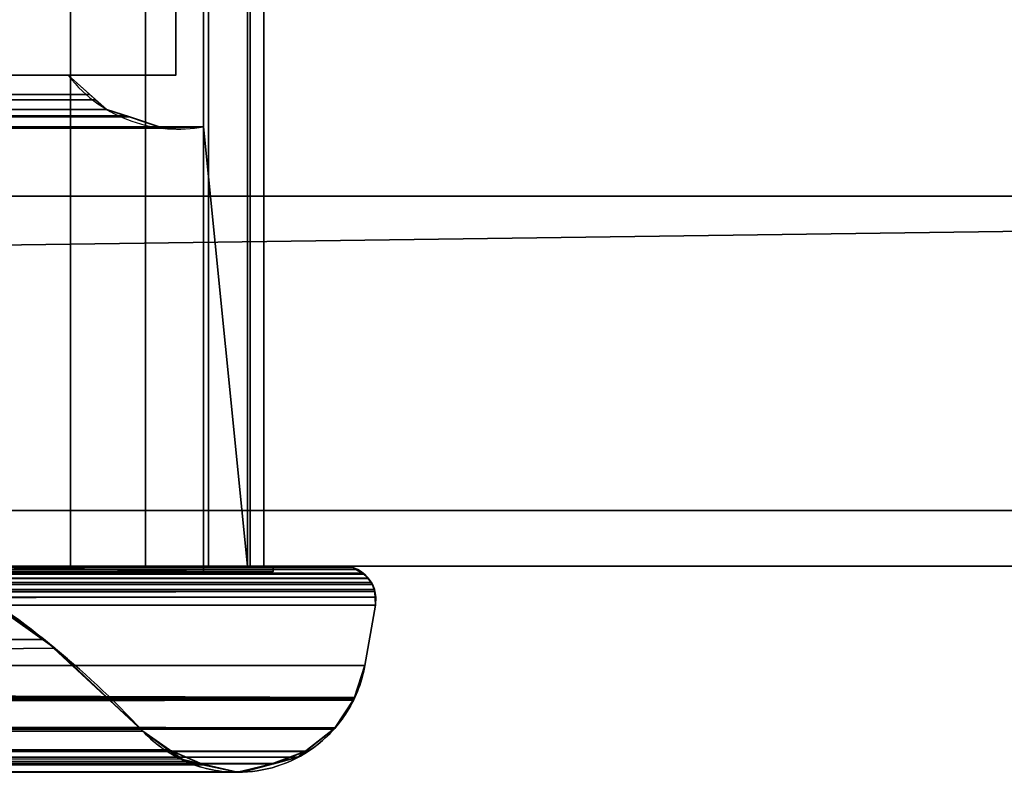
# Model space of a CAD drawing. Header units: millimetres. Extents: x -322 to 8072, y -96 to 57.
# Tile 131 of 256: x 3280 to 3316, y -47 to -20. Entities that reach past the tile are written whole.
import ezdxf

# ---------------------------------------------------------------- set-up
doc = ezdxf.new("R2010")
doc.units = ezdxf.units.MM
doc.layers.add('152', color=7, linetype='Continuous', true_color=0xffffff)

# ---------------------------------------------------------------- blocks, each defined once
blk = doc.blocks.new('UG_SURFACE_013')
at = {"layer": '152', "color": 252, "linetype": 'Continuous', "lineweight": 35}
for points in [[(3409, 0, 2017), (2591, 0, 2017), (2591, -26, 2017), (3409, -26, 2017)], [(3279.511, 0, 1415.475), (3279.511, -39.3, 1415.475), (3282.213, -39.3, 1414.95), (3282.213, 0, 1414.95)], [(3282.213, 0, 1897.05), (3282.213, -39.3, 1897.05), (3279.511, -39.3, 1896.525), (3279.511, 0, 1896.525)], [(3282.213, 0, 1414.95), (3282.213, -39.3, 1414.95), (3284.908, -39.3, 1415.507), (3284.908, 0, 1415.507)], [(3284.908, 0, 1896.493), (3284.908, -39.3, 1896.493), (3282.213, -39.3, 1897.05), (3282.213, 0, 1897.05)], [(3284.908, 0, 1415.507), (3284.908, -39.3, 1415.507), (3287.18, -39.3, 1417.06), (3287.18, 0, 1417.06)], [(3287.18, 0, 1894.94), (3287.18, -39.3, 1894.94), (3284.908, -39.3, 1896.493), (3284.908, 0, 1896.493)], [(3288.58, 0, 1424.764), (3288.58, -39.3, 1424.764), (3287, -23.5, 1427.017), (3287, -15.8, 1427.017)], [(3287, -15.8, 1884.983), (3287, -23.5, 1884.983), (3288.58, -39.3, 1887.236), (3288.58, 0, 1887.236)], [(3287.18, 0, 1417.06), (3287.18, -39.3, 1417.06), (3288.677, -39.3, 1419.369), (3288.677, 0, 1419.369)], [(3288.677, 0, 1892.632), (3288.677, -39.3, 1892.632), (3287.18, -39.3, 1894.94), (3287.18, 0, 1894.94)], [(3289.17, 0, 1422.076), (3289.17, -39.3, 1422.076), (3288.58, -39.3, 1424.764), (3288.58, 0, 1424.764)], [(3288.58, 0, 1887.236), (3288.58, -39.3, 1887.236), (3289.17, -39.3, 1889.924), (3289.17, 0, 1889.924)], [(3288.677, 0, 1419.369), (3288.677, -39.3, 1419.369), (3289.17, -39.3, 1422.076), (3289.17, 0, 1422.076)], [(3289.17, 0, 1889.924), (3289.17, -39.3, 1889.924), (3288.677, -39.3, 1892.632), (3288.677, 0, 1892.632)], [(2591, -26), (2591, -2), (3409, -2), (3409, -26)], [(3287, -15.8, 1884.983), (3287, -15.8, 1427.017), (3287, -23.5, 1427.017), (3287, -23.5, 1884.983)], [(2714, -17.65, 1894), (2714, -21.65, 1894), (3286, -21.65, 1894), (3286, -17.65, 1894)], [(3286, -17.65, 1418), (3286, -21.65, 1418), (2714, -21.65, 1418), (2714, -17.65, 1418)], [(3286, -17.65, 1894), (3286, -21.65, 1894), (3286, -21.65, 1418), (3286, -17.65, 1418)], [(2717.871, -21.65, 1890.128), (3282.129, -21.65, 1890.128), (3286, -21.65, 1894), (2714, -21.65, 1894)], [(3000, -21.65, 1421.872), (2717.871, -21.65, 1421.872), (2714, -21.65, 1418), (3286, -21.65, 1418)], [(2717.871, -21.65, 1890.128), (2717.087, -22.307, 1890.913), (3282.907, -22.34, 1890.907)], [(3282.907, -22.34, 1890.907), (3282.129, -21.65, 1890.128), (2717.871, -21.65, 1890.128)], [(3000, -22.545, 1420.868), (3000, -21.65, 1421.872), (3282.129, -21.65, 1421.872)], [(3282.129, -21.65, 1421.872), (3283.109, -22.519, 1420.891), (3000, -22.545, 1420.868)], [(3286, -21.65, 1418), (3282.129, -21.65, 1421.872), (3000, -21.65, 1421.872)], [(3283.118, -22.528, 1420.882), (3283.109, -22.519, 1420.891), (3282.129, -21.65, 1890.128), (3282.907, -22.34, 1890.907)], [(3283.109, -22.519, 1420.891), (3282.129, -21.65, 1421.872), (3282.129, -21.65, 1890.128)], [(3286, -21.65, 1418), (3286, -21.65, 1894), (3282.129, -21.65, 1890.128), (3282.129, -21.65, 1421.872)], [(2716.868, -22.49, 1891.132), (2716.241, -23.015, 1891.759), (3284.214, -23.108, 1892.214)], [(3283.51, -22.875, 1891.51), (2717.087, -22.307, 1890.913), (2716.868, -22.49, 1891.132)], [(2716.868, -22.49, 1891.132), (3284.214, -23.108, 1892.214), (3283.51, -22.875, 1891.51)], [(2717.087, -22.307, 1890.913), (3283.51, -22.875, 1891.51), (3283.118, -22.528, 1891.118)], [(3283.118, -22.528, 1891.118), (3282.907, -22.34, 1890.907), (2717.087, -22.307, 1890.913)], [(3000, -23.185, 1419.658), (3000, -22.859, 1420.516), (3283.109, -22.519, 1420.891)], [(3283.109, -22.519, 1420.891), (3283.118, -22.528, 1420.882), (3000, -23.185, 1419.658)], [(3000, -22.859, 1420.516), (3000, -22.545, 1420.868), (3283.109, -22.519, 1420.891)], [(3283.118, -22.528, 1420.882), (3283.51, -22.875, 1420.489), (3000, -23.185, 1419.658)], [(3282.907, -22.34, 1890.907), (3283.118, -22.528, 1891.118), (3283.118, -22.528, 1420.882)], [(3283.51, -22.875, 1420.489), (3283.118, -22.528, 1891.118), (3283.51, -22.875, 1891.51)], [(3283.51, -22.875, 1420.489), (3283.118, -22.528, 1420.882), (3283.118, -22.528, 1891.118)], [(3283.51, -22.875, 1420.489), (3284.324, -23.145, 1419.676), (3000, -23.185, 1419.658)], [(3284.331, -23.147, 1419.669), (3283.51, -22.875, 1891.51), (3284.214, -23.108, 1892.214)], [(3283.51, -22.875, 1891.51), (3284.324, -23.145, 1419.676), (3283.51, -22.875, 1420.489)], [(3283.51, -22.875, 1891.51), (3284.331, -23.147, 1419.669), (3284.324, -23.145, 1419.676)], [(2715.674, -23.133, 1892.326), (2714.445, -23.389, 1893.555), (3285.539, -23.547, 1893.539)], [(2715.789, -23.109, 1892.211), (2715.674, -23.133, 1892.326), (3285.539, -23.547, 1893.539)], [(2716.241, -23.015, 1891.759), (2715.789, -23.109, 1892.211), (3284.214, -23.108, 1892.214)], [(3284.331, -23.147, 1892.331), (3284.214, -23.108, 1892.214), (2715.789, -23.109, 1892.211)], [(3285.539, -23.547, 1893.539), (3284.331, -23.147, 1892.331), (2715.789, -23.109, 1892.211)], [(3000, -23.505, 1418.817), (3000, -23.185, 1419.658), (3284.324, -23.145, 1419.676)], [(3284.324, -23.145, 1419.676), (3284.331, -23.147, 1419.669), (3000, -23.505, 1418.817)], [(3284.331, -23.147, 1419.669), (3285.579, -23.56, 1418.421), (3000, -23.505, 1418.817)], [(3284.214, -23.108, 1892.214), (3284.331, -23.147, 1892.331), (3284.331, -23.147, 1419.669)], [(3285.579, -23.56, 1418.421), (3284.331, -23.147, 1892.331), (3285.539, -23.547, 1893.539)], [(3285.579, -23.56, 1418.421), (3284.331, -23.147, 1419.669), (3284.331, -23.147, 1892.331)], [(3285.539, -23.547, 1893.539), (2714.445, -23.389, 1893.555), (2722.779, -23.5, 1895)], [(2722.779, -23.5, 1895), (3277.221, -23.5, 1895), (3285.539, -23.547, 1893.539)], [(3000, -23.503, 1418.332), (3285.668, -23.557, 1418.332), (3277.221, -23.5, 1417)], [(3285.579, -23.56, 1418.421), (3000, -23.503, 1418.332), (3000, -23.505, 1418.817)], [(3285.579, -23.56, 1418.421), (3285.668, -23.557, 1418.332), (3285.668, -23.557, 1418.332), (3000, -23.503, 1418.332)], [(3285.668, -23.557, 1418.332), (3287, -23.5, 1417), (3277.221, -23.5, 1417)], [(3277.221, -23.5, 1895), (3285.579, -23.56, 1893.579), (3285.539, -23.547, 1893.539)], [(3277.221, -23.5, 1895), (3287, -23.5, 1895), (3285.668, -23.557, 1893.668)], [(3285.668, -23.557, 1893.668), (3285.579, -23.56, 1893.579), (3277.221, -23.5, 1895)], [(3277.221, -39.3, 1417), (3277.221, -23.5, 1417), (3287, -23.5, 1417), (3287, -39.5, 1417)], [(3287, -39.5, 1895), (3287, -23.5, 1895), (3277.221, -23.5, 1895), (3277.221, -39.3, 1895)], [(3285.539, -23.547, 1893.539), (3285.668, -23.557, 1418.332), (3285.579, -23.56, 1418.421)], [(3285.539, -23.547, 1893.539), (3285.579, -23.56, 1893.579), (3285.668, -23.557, 1418.332)], [(3285.579, -23.56, 1893.579), (3285.668, -23.557, 1893.668), (3285.668, -23.557, 1418.332)], [(3285.668, -23.557, 1893.668), (3287, -23.5, 1895), (3287, -23.5, 1884.983)], [(3287, -23.5, 1884.983), (3287, -23.5, 1427.017), (3285.668, -23.557, 1418.332), (3285.668, -23.557, 1893.668)], [(3288.58, -39.3, 1424.764), (3287, -39.3, 1427.017), (3287, -23.5, 1427.017)], [(3287, -23.5, 1884.983), (3287, -39.3, 1884.983), (3288.58, -39.3, 1887.236)], [(3287, -39.5, 1417), (3287, -23.5, 1417), (3287, -23.5, 1427.017), (3287, -39.3, 1427.017)], [(3287, -39.3, 1884.983), (3287, -23.5, 1884.983), (3287, -23.5, 1895), (3287, -39.5, 1895)], [(2578, -26, 2030), (2578, -39.3, 2030), (3422, -39.3, 2030), (3422, -26, 2030)], [(2578, -26, 2030), (3422, -26, 2030), (3409, -26, 2017), (2591, -26, 2017)], [(2591, -26), (3409, -26), (2578, -37.3)], [(3409, -26), (3422, -26), (3422, -37.3), (2578, -37.3)], [(2578, -37.3), (3422, -37.3), (3422, -39.3, 2), (2578, -39.3, 2)], [(3000, -39.3, 1412), (2708, -39.3, 1412), (2578, -39.3, 2), (3422, -39.3, 2)], [(2708, -39.3, 1900), (3292, -39.3, 1900), (3422, -39.3, 2030), (2578, -39.3, 2030)], [(3292.912, -39.744, 1900.912), (2707.286, -39.559, 1900.714), (2707.11, -39.695, 1900.89)], [(2707.289, -39.557, 1900.711), (2707.286, -39.559, 1900.714), (3292.912, -39.744, 1900.912)], [(2707.446, -39.435, 1900.554), (2707.289, -39.557, 1900.711), (3292.714, -39.552, 1900.714)], [(3292.783, -39.591, 1900.784), (3292.714, -39.552, 1900.714), (2707.289, -39.557, 1900.711)], [(2707.289, -39.557, 1900.711), (3292.91, -39.743, 1900.91), (3292.783, -39.591, 1900.784)], [(3292.912, -39.744, 1900.912), (3292.91, -39.743, 1900.91), (2707.289, -39.557, 1900.711)], [(3292.714, -39.552, 1900.714), (2707.515, -39.418, 1900.484), (2707.446, -39.435, 1900.554)], [(2707.515, -39.418, 1900.484), (3292.714, -39.552, 1900.714), (3292.713, -39.552, 1900.713)], [(2707.518, -39.418, 1900.482), (2707.515, -39.418, 1900.484), (3292.713, -39.552, 1900.713)], [(2707.518, -39.418, 1900.482), (3292.364, -39.357, 1900.364), (3292, -39.3, 1900)], [(3292, -39.3, 1900), (2708, -39.3, 1900), (2707.518, -39.418, 1900.482)], [(2707.518, -39.418, 1900.482), (3292.478, -39.42, 1900.478), (3292.364, -39.357, 1900.364)], [(3292.713, -39.552, 1900.713), (3292.479, -39.421, 1900.479), (2707.518, -39.418, 1900.482)], [(2707.518, -39.418, 1900.482), (3292.479, -39.421, 1900.479), (3292.478, -39.42, 1900.478)], [(2710.5, -39.3, 1897.5), (3279.511, -39.3, 1896.525), (3282.213, -39.3, 1897.05)], [(3282.213, -39.3, 1897.05), (3289.5, -39.3, 1897.5), (2710.5, -39.3, 1897.5)], [(2717.787, -39.3, 1414.95), (2710.5, -39.3, 1414.5), (3289.5, -39.3, 1414.5)], [(3289.5, -39.5, 1414.5), (3289.5, -39.3, 1414.5), (2710.5, -39.3, 1414.5), (2710.5, -39.5, 1414.5)], [(2710.5, -39.3, 1897.5), (3289.5, -39.3, 1897.5), (3289.5, -39.5, 1897.5), (2710.5, -39.5, 1897.5)], [(3289.5, -39.5, 1414.5), (2710.5, -39.5, 1414.5), (2713, -39.5, 1417), (3287, -39.5, 1417)], [(2710.5, -39.5, 1897.5), (3289.5, -39.5, 1897.5), (3287, -39.5, 1895), (2713, -39.5, 1895)], [(3287, -39.5, 1417), (2713, -39.5, 1417), (2722.779, -39.3, 1417), (3277.221, -39.3, 1417)], [(2713, -39.5, 1895), (3287, -39.5, 1895), (3277.221, -39.3, 1895), (2722.779, -39.3, 1895)], [(3277.856, -39.556, 1885.856), (3281.263, -41.941, 1889.263), (2716.922, -43.503, 1891.078)], [(3289.5, -39.3, 1414.5), (2720.489, -39.3, 1415.475), (2717.787, -39.3, 1414.95)], [(2722.779, -39.3, 1417), (2720.489, -39.3, 1415.475), (3289.5, -39.3, 1414.5), (3282.213, -39.3, 1414.95)], [(3282.213, -39.3, 1414.95), (3279.511, -39.3, 1415.475), (2722.779, -39.3, 1417)], [(3422, -39.3, 2), (3292, -39.3, 1412), (3000, -39.3, 1412)], [(3000, -39.402, 1411.517), (3000, -39.3, 1412), (3292, -39.3, 1412)], [(3292, -39.3, 1412), (3292.364, -39.357, 1411.636), (3000, -39.402, 1411.517)], [(3292.364, -39.357, 1411.636), (3292.478, -39.42, 1411.522), (3000, -39.402, 1411.517)], [(3000, -39.404, 1411.514), (3000, -39.402, 1411.517), (3292.479, -39.421, 1411.521)], [(3292.478, -39.42, 1411.522), (3292.479, -39.421, 1411.521), (3000, -39.402, 1411.517)], [(3000, -39.558, 1411.297), (3000, -39.404, 1411.514), (3292.479, -39.421, 1411.521)], [(3292.479, -39.421, 1411.521), (3292.713, -39.552, 1411.287), (3000, -39.558, 1411.297)], [(3000, -39.685, 1411.119), (3000, -39.561, 1411.293), (3292.714, -39.552, 1411.286)], [(3292.714, -39.552, 1411.286), (3292.783, -39.591, 1411.216), (3000, -39.685, 1411.119)], [(3000, -39.561, 1411.293), (3000, -39.558, 1411.297), (3292.714, -39.552, 1411.286)], [(3292.713, -39.552, 1411.287), (3292.714, -39.552, 1411.286), (3000, -39.558, 1411.297)], [(3000, -45.236, 1419.187), (3281.65, -42.255, 1422.351), (3277.856, -39.556, 1426.144)], [(3292.783, -39.591, 1411.216), (3292.91, -39.743, 1411.09), (3000, -39.685, 1411.119)], [(3281.65, -42.255, 1422.351), (3281.263, -41.941, 1889.263), (3277.856, -39.556, 1885.856)], [(3277.856, -39.556, 1885.856), (3277.856, -39.556, 1426.144), (3281.65, -42.255, 1422.351)], [(3282.213, -39.3, 1897.05), (3284.908, -39.3, 1896.493), (3289.5, -39.3, 1897.5)], [(3289.5, -39.3, 1414.5), (3284.908, -39.3, 1415.507), (3282.213, -39.3, 1414.95)], [(3289.5, -39.3, 1897.5), (3284.908, -39.3, 1896.493), (3287.18, -39.3, 1894.94)], [(3287.18, -39.3, 1417.06), (3284.908, -39.3, 1415.507), (3289.5, -39.3, 1414.5)], [(3287, -39.3, 1427.017), (3287, -39.3, 1884.983), (3287, -39.5, 1895), (3287, -39.5, 1417)], [(3287, -39.3, 1427.017), (3288.58, -39.3, 1424.764), (3289.5, -39.3, 1897.5), (3289.17, -39.3, 1889.924)], [(3289.17, -39.3, 1889.924), (3288.58, -39.3, 1887.236), (3287, -39.3, 1427.017)], [(3288.58, -39.3, 1887.236), (3287, -39.3, 1884.983), (3287, -39.3, 1427.017)], [(3287, -39.5, 1417), (3287, -39.5, 1895), (3289.5, -39.5, 1897.5), (3289.5, -39.5, 1414.5)], [(3289.5, -39.3, 1897.5), (3287.18, -39.3, 1894.94), (3288.677, -39.3, 1892.632)], [(3288.677, -39.3, 1419.369), (3287.18, -39.3, 1417.06), (3289.5, -39.3, 1414.5)], [(3289.5, -39.3, 1897.5), (3288.58, -39.3, 1424.764), (3289.17, -39.3, 1422.076)], [(3289.17, -39.3, 1422.076), (3288.677, -39.3, 1419.369), (3289.5, -39.3, 1414.5)], [(3288.677, -39.3, 1892.632), (3289.17, -39.3, 1889.924), (3289.5, -39.3, 1897.5)], [(3289.17, -39.3, 1422.076), (3289.5, -39.3, 1414.5), (3289.5, -39.3, 1897.5)], [(3289.5, -39.3, 1897.5), (3289.5, -39.3, 1414.5), (3289.5, -39.5, 1414.5), (3289.5, -39.5, 1897.5)], [(3422, -39.3, 2), (3422, -39.3, 2030), (3292, -39.3, 1900), (3292, -39.3, 1412)], [(3292.364, -39.357, 1411.636), (3292, -39.3, 1412), (3292, -39.3, 1900), (3292.364, -39.357, 1900.364)], [(3292.364, -39.357, 1900.364), (3292.478, -39.42, 1411.522), (3292.364, -39.357, 1411.636)], [(3292.364, -39.357, 1900.364), (3292.478, -39.42, 1900.478), (3292.478, -39.42, 1411.522)], [(3292.713, -39.552, 1411.287), (3292.479, -39.421, 1411.521), (3292.478, -39.42, 1900.478), (3292.479, -39.421, 1900.479)], [(3292.479, -39.421, 1411.521), (3292.478, -39.42, 1411.522), (3292.478, -39.42, 1900.478)], [(3292.479, -39.421, 1900.479), (3292.713, -39.552, 1900.713), (3292.713, -39.552, 1411.287)], [(3292.783, -39.591, 1411.216), (3292.714, -39.552, 1411.286), (3292.713, -39.552, 1900.713), (3292.714, -39.552, 1900.714)], [(3292.714, -39.552, 1411.286), (3292.713, -39.552, 1411.287), (3292.713, -39.552, 1900.713)], [(3292.91, -39.743, 1411.09), (3292.714, -39.552, 1900.714), (3292.783, -39.591, 1900.784)], [(3292.714, -39.552, 1900.714), (3292.91, -39.743, 1411.09), (3292.783, -39.591, 1411.216)], [(3292.783, -39.591, 1900.784), (3292.91, -39.743, 1900.91), (3292.91, -39.743, 1411.09)], [(2706.915, -39.987, 1901.085), (2706.84, -40.22, 1901.16), (3293.159, -40.218, 1901.16)], [(3293.159, -40.218, 1901.16), (2706.926, -39.971, 1901.074), (2706.915, -39.987, 1901.085)], [(2706.93, -39.965, 1901.07), (2706.926, -39.971, 1901.074), (3293.145, -40.142, 1901.145)], [(2706.926, -39.971, 1901.074), (3293.159, -40.218, 1901.159), (3293.145, -40.142, 1901.145)], [(2706.926, -39.971, 1901.074), (3293.159, -40.218, 1901.16), (3293.159, -40.218, 1901.159)], [(2707.081, -39.739, 1900.919), (2706.93, -39.965, 1901.07), (3293.067, -39.967, 1901.067)], [(3293.145, -40.142, 1901.145), (3293.067, -39.967, 1901.067), (2706.93, -39.965, 1901.07)], [(2707.084, -39.734, 1900.916), (2707.081, -39.739, 1900.919), (3293.067, -39.967, 1901.067)], [(2707.11, -39.695, 1900.89), (2707.084, -39.734, 1900.916), (3292.912, -39.744, 1900.912)], [(2707.084, -39.734, 1900.916), (3293.067, -39.966, 1901.067), (3293.032, -39.888, 1901.032)], [(3293.067, -39.967, 1901.067), (3293.067, -39.966, 1901.067), (2707.084, -39.734, 1900.916)], [(3293.032, -39.888, 1901.032), (3292.912, -39.744, 1900.912), (2707.084, -39.734, 1900.916)], [(3000, -39.734, 1411.089), (3000, -39.685, 1411.119), (3292.91, -39.743, 1411.09)], [(3292.91, -39.743, 1411.09), (3292.912, -39.744, 1411.088), (3000, -39.734, 1411.089)], [(3000, -39.74, 1411.086), (3000, -39.734, 1411.089), (3292.912, -39.744, 1411.088)], [(3000, -39.972, 1410.946), (3000, -39.74, 1411.086), (3292.912, -39.744, 1411.088)], [(3292.912, -39.744, 1411.088), (3293.032, -39.888, 1410.968), (3000, -39.972, 1410.946)], [(3293.032, -39.888, 1410.968), (3293.067, -39.966, 1410.933), (3000, -39.972, 1410.946)], [(3293.067, -39.966, 1410.933), (3293.067, -39.967, 1410.933), (3000, -39.972, 1410.946)], [(3000, -40.101, 1410.868), (3000, -39.979, 1410.942), (3293.067, -39.967, 1410.933)], [(3293.067, -39.967, 1410.933), (3293.145, -40.142, 1410.855), (3000, -40.101, 1410.868)], [(3000, -39.979, 1410.942), (3000, -39.972, 1410.946), (3293.067, -39.967, 1410.933)], [(3292.912, -39.744, 1411.088), (3292.91, -39.743, 1411.09), (3292.91, -39.743, 1900.91), (3292.912, -39.744, 1900.912)], [(3293.067, -39.966, 1410.933), (3292.912, -39.744, 1900.912), (3293.032, -39.888, 1901.032)], [(3292.912, -39.744, 1900.912), (3293.067, -39.966, 1410.933), (3293.032, -39.888, 1410.968)], [(3293.032, -39.888, 1410.968), (3292.912, -39.744, 1411.088), (3292.912, -39.744, 1900.912)], [(3293.032, -39.888, 1901.032), (3293.067, -39.966, 1901.067), (3293.067, -39.966, 1410.933)], [(3293.067, -39.967, 1410.933), (3293.067, -39.966, 1410.933), (3293.067, -39.966, 1901.067), (3293.067, -39.967, 1901.067)], [(3293.159, -40.218, 1410.841), (3293.067, -39.967, 1901.067), (3293.145, -40.142, 1901.145)], [(3293.067, -39.967, 1901.067), (3293.159, -40.218, 1410.841), (3293.145, -40.142, 1410.855)], [(3293.145, -40.142, 1410.855), (3293.067, -39.967, 1410.933), (3293.067, -39.967, 1901.067)], [(2706.821, -40.278, 1901.179), (2706.804, -40.599, 1901.196), (3293.182, -40.709, 1901.182)], [(3293.182, -40.709, 1901.182), (2706.837, -40.228, 1901.163), (2706.821, -40.278, 1901.179)], [(2706.84, -40.22, 1901.16), (2706.837, -40.228, 1901.163), (3293.197, -40.421, 1901.197)], [(2706.837, -40.228, 1901.163), (3293.182, -40.709, 1901.182), (3293.197, -40.421, 1901.197)], [(3293.197, -40.421, 1901.197), (3293.159, -40.218, 1901.16), (2706.84, -40.22, 1901.16)], [(3000, -40.218, 1410.852), (3000, -40.101, 1410.868), (3293.145, -40.142, 1410.855)], [(3293.145, -40.142, 1410.855), (3293.159, -40.218, 1410.841), (3000, -40.218, 1410.852)], [(3293.159, -40.218, 1410.841), (3293.159, -40.218, 1410.841), (3000, -40.218, 1410.852)], [(3293.159, -40.218, 1410.841), (3000, -40.565, 1410.802), (3000, -40.227, 1410.85)], [(3000, -40.709, 1410.818), (3000, -40.565, 1410.802), (3293.159, -40.218, 1410.841)], [(3293.159, -40.218, 1410.841), (3293.197, -40.421, 1410.803), (3000, -40.709, 1410.818)], [(3000, -40.227, 1410.85), (3000, -40.218, 1410.852), (3293.159, -40.218, 1410.841)], [(3293.145, -40.142, 1901.145), (3293.159, -40.218, 1901.159), (3293.159, -40.218, 1410.841)], [(3293.182, -40.709, 1410.818), (3293.159, -40.218, 1901.16), (3293.197, -40.421, 1901.197)], [(3293.159, -40.218, 1901.16), (3293.182, -40.709, 1410.818), (3293.197, -40.421, 1410.803)], [(3293.197, -40.421, 1410.803), (3293.159, -40.218, 1410.841), (3293.159, -40.218, 1901.16)], [(3293.159, -40.218, 1410.841), (3293.159, -40.218, 1410.841), (3293.159, -40.218, 1901.159), (3293.159, -40.218, 1901.16)], [(2706.804, -40.599, 1901.196), (2706.818, -40.709, 1901.182), (3293.182, -40.709, 1901.182)], [(3292.797, -42.882, 1900.797), (3293.182, -40.709, 1901.182), (2706.818, -40.709, 1901.182), (2707.203, -42.882, 1900.797)], [(3293.197, -40.421, 1410.803), (3293.182, -40.709, 1410.818), (3000, -40.709, 1410.818)], [(3000, -40.709, 1410.818), (3293.182, -40.709, 1410.818), (3292.797, -42.882, 1411.203), (3000, -42.882, 1411.203)], [(3292.797, -42.882, 1411.203), (3293.182, -40.709, 1410.818), (3293.182, -40.709, 1901.182), (3292.797, -42.882, 1900.797)], [(3293.197, -40.421, 1901.197), (3293.182, -40.709, 1901.182), (3293.182, -40.709, 1410.818)], [(3281.263, -41.941, 1889.263), (2715.187, -45.236, 1892.813), (2716.922, -43.503, 1891.078)], [(3281.263, -41.941, 1889.263), (3284.813, -45.236, 1892.813), (2715.187, -45.236, 1892.813)], [(3284.813, -45.236, 1419.187), (3284.813, -45.236, 1892.813), (3281.263, -41.941, 1889.263)], [(3281.65, -42.255, 1422.351), (3284.813, -45.236, 1419.187), (3281.263, -41.941, 1889.263)], [(3000, -45.236, 1419.187), (3284.813, -45.236, 1419.187), (3281.65, -42.255, 1422.351)], [(3292.423, -44.034, 1900.423), (2707.203, -42.882, 1900.797), (2707.597, -44.084, 1900.403)], [(3292.423, -44.034, 1900.423), (3292.797, -42.882, 1900.797), (2707.203, -42.882, 1900.797)], [(3000, -42.882, 1411.203), (3292.797, -42.882, 1411.203), (3292.421, -44.03, 1411.579)], [(3292.421, -44.03, 1411.579), (3000, -44.005, 1411.653), (3000, -42.882, 1411.203)], [(3292.797, -42.882, 1900.797), (3292.423, -44.034, 1900.423), (3292.42, -44.032, 1411.58), (3292.421, -44.03, 1411.579)], [(3292.421, -44.03, 1411.579), (3292.797, -42.882, 1411.203), (3292.797, -42.882, 1900.797)], [(2707.597, -44.084, 1900.403), (3292.406, -44.086, 1900.406), (3292.423, -44.034, 1900.423)], [(2707.597, -44.084, 1900.403), (3291.728, -45.121, 1899.728), (3292.401, -44.103, 1900.401)], [(2707.597, -44.084, 1900.403), (3291.703, -45.141, 1899.703), (3291.728, -45.121, 1899.728)], [(2707.597, -44.084, 1900.403), (2707.597, -44.085, 1900.403), (3291.67, -45.167, 1899.67)], [(3291.67, -45.167, 1899.67), (3291.703, -45.141, 1899.703), (2707.597, -44.084, 1900.403)], [(3292.401, -44.103, 1900.401), (3292.406, -44.086, 1900.406), (2707.597, -44.084, 1900.403)], [(3291.67, -45.167, 1899.67), (2707.597, -44.085, 1900.403), (2707.611, -44.127, 1900.389)], [(2707.611, -44.127, 1900.389), (2708.271, -45.119, 1899.729), (3291.67, -45.167, 1899.67)], [(3000, -44.055, 1411.673), (3000, -44.005, 1411.653), (3292.421, -44.03, 1411.579)], [(3000, -44.055, 1411.673), (3292.421, -44.03, 1411.579), (3292.42, -44.032, 1411.58)], [(3000, -44.055, 1411.673), (3292.42, -44.032, 1411.58), (3292.389, -44.127, 1411.611)], [(3292.389, -44.127, 1411.611), (3000, -44.644, 1411.909), (3000, -44.055, 1411.673)], [(3000, -44.644, 1411.909), (3292.389, -44.127, 1411.611), (3291.729, -45.119, 1412.271)], [(3292.406, -44.086, 1900.406), (3291.704, -45.14, 1412.296), (3291.729, -45.119, 1412.271)], [(3291.704, -45.14, 1412.296), (3292.406, -44.086, 1900.406), (3292.401, -44.103, 1900.401)], [(3292.401, -44.103, 1900.401), (3291.728, -45.121, 1899.728), (3291.704, -45.14, 1412.296)], [(3292.406, -44.086, 1900.406), (3291.729, -45.119, 1412.271), (3292.389, -44.127, 1411.611)], [(3292.389, -44.127, 1411.611), (3292.42, -44.032, 1411.58), (3292.406, -44.086, 1900.406)], [(3292.42, -44.032, 1411.58), (3292.423, -44.034, 1900.423), (3292.406, -44.086, 1900.406)], [(3000, -44.644, 1411.909), (3291.729, -45.119, 1412.271), (3291.704, -45.14, 1412.296)], [(3291.704, -45.14, 1412.296), (3000, -45.086, 1412.354), (3000, -44.644, 1411.909)], [(2708.271, -45.119, 1899.729), (2708.33, -45.167, 1899.67), (3291.67, -45.167, 1899.67)], [(2708.33, -45.167, 1899.67), (2708.332, -45.168, 1899.668), (3290.649, -45.977, 1898.649), (3290.676, -45.956, 1898.676)], [(3290.676, -45.956, 1898.676), (3291.67, -45.167, 1899.67), (2708.33, -45.167, 1899.67)], [(2708.332, -45.168, 1899.668), (2709.351, -45.978, 1898.649), (3290.649, -45.977, 1898.649)], [(3285.757, -45.939, 1893.757), (2714.238, -45.911, 1893.762), (2715.187, -45.236, 1892.813)], [(2715.187, -45.236, 1892.813), (3284.813, -45.236, 1892.813), (3285.757, -45.939, 1893.757)], [(3000, -45.119, 1412.388), (3000, -45.086, 1412.354), (3291.704, -45.14, 1412.296)], [(3291.704, -45.14, 1412.296), (3000, -45.964, 1413.239), (3000, -45.119, 1412.388)], [(3000, -45.964, 1413.239), (3291.704, -45.14, 1412.296), (3291.703, -45.14, 1412.297)], [(3291.703, -45.14, 1412.297), (3000, -45.992, 1413.309), (3000, -45.964, 1413.239)], [(3291.703, -45.14, 1412.297), (3290.681, -45.952, 1413.319), (3000, -45.992, 1413.309)], [(3000, -45.783, 1418.581), (3285.768, -45.915, 1418.232), (3284.813, -45.236, 1419.187)], [(3284.813, -45.236, 1419.187), (3000, -45.236, 1419.187), (3000, -45.783, 1418.581)], [(3285.772, -45.95, 1893.772), (3285.757, -45.939, 1893.757), (3284.813, -45.236, 1419.187)], [(3284.813, -45.236, 1419.187), (3285.768, -45.915, 1418.232), (3285.772, -45.95, 1893.772)], [(3285.757, -45.939, 1893.757), (3284.813, -45.236, 1892.813), (3284.813, -45.236, 1419.187)], [(3291.67, -45.167, 1899.67), (3290.676, -45.956, 1898.676), (3290.676, -45.956, 1413.324), (3290.681, -45.952, 1413.319)], [(3290.681, -45.952, 1413.319), (3291.703, -45.14, 1412.297), (3291.703, -45.141, 1899.703)], [(3290.681, -45.952, 1413.319), (3291.703, -45.141, 1899.703), (3291.67, -45.167, 1899.67)], [(3291.728, -45.121, 1899.728), (3291.703, -45.141, 1899.703), (3291.703, -45.14, 1412.297), (3291.704, -45.14, 1412.296)], [(3290.394, -46.18, 1898.394), (3290.649, -45.977, 1898.649), (2709.351, -45.978, 1898.649)], [(2709.351, -45.978, 1898.649), (3289.518, -46.415, 1897.518), (3290.394, -46.18, 1898.394)], [(2709.351, -45.978, 1898.649), (2709.355, -45.981, 1898.645), (3289.499, -46.42, 1897.499)], [(3289.499, -46.42, 1897.499), (3289.518, -46.415, 1897.518), (2709.351, -45.978, 1898.649)], [(3289.499, -46.42, 1897.499), (2709.355, -45.981, 1898.645), (2709.605, -46.179, 1898.396)], [(3285.772, -45.95, 1893.772), (2713.05, -46.441, 1894.95), (2713.654, -46.326, 1894.346)], [(3285.772, -45.95, 1893.772), (3286.161, -46.24, 1894.161), (2713.05, -46.441, 1894.95)], [(2713.654, -46.326, 1894.346), (2714.226, -45.919, 1893.774), (2714.238, -45.911, 1893.762), (3285.757, -45.939, 1893.757)], [(2713.654, -46.326, 1894.346), (3285.757, -45.939, 1893.757), (3285.772, -45.95, 1893.772)], [(3000, -45.783, 1418.581), (3000, -45.948, 1418.231), (3000, -45.952, 1418.224), (3285.768, -45.915, 1418.232)], [(3285.78, -45.924, 1418.22), (3285.768, -45.915, 1418.232), (3000, -45.952, 1418.224)], [(3000, -45.952, 1418.224), (3286.346, -46.326, 1417.654), (3285.78, -45.924, 1418.22)], [(3286.346, -46.326, 1417.654), (3000, -45.952, 1418.224), (3000, -46.512, 1417.042)], [(3000, -46.006, 1413.345), (3290.681, -45.952, 1413.319), (3290.676, -45.956, 1413.324)], [(3000, -46.006, 1413.345), (3000, -45.992, 1413.309), (3290.681, -45.952, 1413.319)], [(3000, -46.458, 1414.494), (3290.676, -45.956, 1413.324), (3290.395, -46.179, 1413.604)], [(3290.676, -45.956, 1413.324), (3000, -46.458, 1414.494), (3000, -46.006, 1413.345)], [(3285.768, -45.915, 1418.232), (3285.78, -45.924, 1418.22), (3285.772, -45.95, 1893.772)], [(3286.161, -46.24, 1894.161), (3285.772, -45.95, 1893.772), (3285.78, -45.924, 1418.22)], [(3286.952, -46.425, 1894.952), (3285.78, -45.924, 1418.22), (3286.346, -46.326, 1417.654)], [(3286.952, -46.425, 1894.952), (3286.161, -46.24, 1894.161), (3285.78, -45.924, 1418.22)], [(3290.676, -45.956, 1898.676), (3290.649, -45.977, 1898.649), (3289.517, -46.398, 1414.483)], [(3289.517, -46.398, 1414.483), (3289.527, -46.395, 1414.473), (3290.676, -45.956, 1898.676)], [(3289.517, -46.398, 1414.483), (3290.649, -45.977, 1898.649), (3290.394, -46.18, 1898.394)], [(3290.676, -45.956, 1898.676), (3289.527, -46.395, 1414.473), (3290.395, -46.179, 1413.604)], [(3290.395, -46.179, 1413.604), (3290.676, -45.956, 1413.324), (3290.676, -45.956, 1898.676)], [(2709.605, -46.179, 1898.396), (2710.501, -46.42, 1897.499), (3289.499, -46.42, 1897.499)], [(3286.161, -46.24, 1894.161), (3286.952, -46.425, 1894.952), (2713.05, -46.441, 1894.95)], [(3290.395, -46.179, 1413.604), (3289.527, -46.395, 1414.473), (3000, -46.458, 1414.494)], [(3000, -46.512, 1417.042), (3286.965, -46.457, 1417.035), (3286.346, -46.326, 1417.654)], [(3286.973, -46.43, 1894.973), (3286.346, -46.326, 1417.654), (3286.965, -46.457, 1417.035)], [(3286.346, -46.326, 1417.654), (3286.973, -46.43, 1894.973), (3286.952, -46.425, 1894.952)], [(3290.394, -46.18, 1898.394), (3289.518, -46.415, 1897.518), (3289.517, -46.398, 1414.483)], [(2710.501, -46.42, 1897.499), (3288.273, -46.719, 1896.273), (3288.392, -46.717, 1896.392)], [(2710.501, -46.42, 1897.499), (2710.51, -46.423, 1897.489), (3288.25, -46.72, 1896.25)], [(3288.25, -46.72, 1896.25), (3288.273, -46.719, 1896.273), (2710.501, -46.42, 1897.499)], [(3288.392, -46.717, 1896.392), (3289.499, -46.42, 1897.499), (2710.501, -46.42, 1897.499)], [(3288.25, -46.72, 1896.25), (2710.51, -46.423, 1897.489), (2711.606, -46.717, 1896.394)], [(2711.606, -46.717, 1896.394), (2711.747, -46.69, 1896.253), (3288.25, -46.72, 1896.25)], [(3288.219, -46.72, 1896.219), (2711.747, -46.69, 1896.253), (2713.046, -46.442, 1894.954)], [(2711.747, -46.69, 1896.253), (2711.747, -46.69, 1896.253), (3288.25, -46.72, 1896.25)], [(3288.219, -46.72, 1896.219), (3288.25, -46.72, 1896.25), (2711.747, -46.69, 1896.253)], [(3286.973, -46.43, 1894.973), (2713.046, -46.442, 1894.954), (2713.05, -46.441, 1894.95)], [(3286.973, -46.43, 1894.973), (3288.219, -46.72, 1896.219), (2713.046, -46.442, 1894.954)], [(2713.05, -46.441, 1894.95), (3286.952, -46.425, 1894.952), (3286.973, -46.43, 1894.973)], [(3000, -46.469, 1414.522), (3289.527, -46.395, 1414.473), (3289.517, -46.398, 1414.483)], [(3000, -46.469, 1414.522), (3000, -46.458, 1414.494), (3289.527, -46.395, 1414.473)], [(3289.517, -46.398, 1414.483), (3000, -46.627, 1415.724), (3000, -46.652, 1414.986)], [(3289.517, -46.398, 1414.483), (3000, -46.652, 1414.986), (3000, -46.469, 1414.522)], [(3289.517, -46.398, 1414.483), (3288.273, -46.707, 1415.727), (3000, -46.627, 1415.724)], [(3000, -46.512, 1417.042), (3000, -46.518, 1417.028), (3286.965, -46.457, 1417.035)], [(3000, -46.518, 1417.028), (3288.219, -46.72, 1415.781), (3286.969, -46.457, 1417.031)], [(3286.969, -46.457, 1417.031), (3286.965, -46.457, 1417.035), (3000, -46.518, 1417.028)], [(3288.271, -46.707, 1415.728), (3000, -46.518, 1417.028), (3000, -46.589, 1416.879)], [(3288.271, -46.707, 1415.728), (3288.219, -46.72, 1415.781), (3000, -46.518, 1417.028)], [(3288.273, -46.707, 1415.727), (3000, -46.589, 1416.879), (3000, -46.626, 1415.747)], [(3000, -46.589, 1416.879), (3288.273, -46.707, 1415.727), (3288.271, -46.707, 1415.728)], [(3000, -46.626, 1415.747), (3000, -46.627, 1415.724), (3288.273, -46.707, 1415.727)], [(3286.965, -46.457, 1417.035), (3286.969, -46.457, 1417.031), (3286.973, -46.43, 1894.973)], [(3288.219, -46.72, 1896.219), (3286.973, -46.43, 1894.973), (3286.969, -46.457, 1417.031)], [(3288.219, -46.72, 1896.219), (3286.969, -46.457, 1417.031), (3288.219, -46.72, 1415.781)], [(3288.219, -46.72, 1415.781), (3288.271, -46.707, 1415.728), (3288.273, -46.719, 1896.273)], [(3288.219, -46.72, 1415.781), (3288.273, -46.719, 1896.273), (3288.25, -46.72, 1896.25)], [(3288.219, -46.72, 1415.781), (3288.25, -46.72, 1896.25), (3288.219, -46.72, 1896.219)], [(3288.271, -46.707, 1415.728), (3289.499, -46.42, 1897.499), (3288.392, -46.717, 1896.392)], [(3289.499, -46.42, 1897.499), (3288.271, -46.707, 1415.728), (3288.273, -46.707, 1415.727)], [(3288.392, -46.717, 1896.392), (3288.273, -46.719, 1896.273), (3288.271, -46.707, 1415.728)], [(3288.273, -46.707, 1415.727), (3289.517, -46.398, 1414.483), (3289.518, -46.415, 1897.518)], [(3288.273, -46.707, 1415.727), (3289.518, -46.415, 1897.518), (3289.499, -46.42, 1897.499)]]:
    blk.add_3dface(points, dxfattribs=at)

msp = doc.modelspace()

# ---------------------------------------------------------------- linework, layer by layer
at = {"layer": '152', "color": 253, "linetype": 'Continuous', "lineweight": -3}
for p, q in [((3287, -15.8, 1427.017), (3287, -23.5, 1427.017)), ((3287, -15.8, 1884.983), (3287, -23.5, 1884.983)), ((3286, -21.65, 1894), (3286, -17.65, 1894)), ((3286, -21.65, 1418), (3286, -17.65, 1418)), ((2714, -21.65, 1418), (3286, -21.65, 1418)), ((3286, -21.65, 1894), (2714, -21.65, 1894)), ((3286, -21.65, 1418), (3286, -21.65, 1894)), ((3277.221, -23.5, 1417), (3287, -23.5, 1417)), ((3287, -23.5, 1895), (3277.221, -23.5, 1895)), ((3287, -23.5, 1417), (3287, -23.5, 1427.017)), ((3287, -23.5, 1884.983), (3287, -39.3, 1884.983)), ((3287, -23.5, 1427.017), (3287, -39.3, 1427.017)), ((3287, -23.5, 1417), (3287, -39.5, 1417)), ((3287, -23.5, 1427.017), (3287, -23.5, 1884.983)), ((3287, -39.5, 1895), (3287, -23.5, 1895)), ((3287, -23.5, 1884.983), (3287, -23.5, 1895)), ((3422, -26, 2030), (2578, -26, 2030)), ((3409, -26, 2017), (2591, -26, 2017)), ((3422, -37.3), (2578, -37.3)), ((2578, -39.3, 2030), (3422, -39.3, 2030)), ((2578, -39.3, 2), (3422, -39.3, 2)), ((3289.5, -39.3, 1897.5), (2710.5, -39.3, 1897.5)), ((2710.5, -39.3, 1414.5), (3289.5, -39.3, 1414.5)), ((2710.5, -39.5, 1414.5), (3289.5, -39.5, 1414.5)), ((3289.5, -39.5, 1897.5), (2710.5, -39.5, 1897.5)), ((2713, -39.5, 1417), (3287, -39.5, 1417)), ((3287, -39.5, 1895), (2713, -39.5, 1895)), ((3287, -39.3, 1884.983), (3287, -39.3, 1427.017)), ((3287, -39.5, 1417), (3287, -39.5, 1895)), ((3289.5, -39.3, 1897.5), (3289.5, -39.5, 1897.5)), ((3289.5, -39.5, 1414.5), (3289.5, -39.3, 1414.5)), ((3289.5, -39.3, 1414.5), (3289.5, -39.3, 1897.5)), ((3289.5, -39.5, 1414.5), (3289.5, -39.5, 1897.5)), ((3293.182, -40.709, 1901.182), (2706.818, -40.709, 1901.182)), ((3000, -40.709, 1410.818), (3293.182, -40.709, 1410.818)), ((3293.182, -40.709, 1901.182), (3292.797, -42.882, 1900.797)), ((3293.182, -40.709, 1410.818), (3292.797, -42.882, 1411.203)), ((3293.182, -40.709, 1410.818), (3293.182, -40.709, 1901.182)), ((3292.797, -42.882, 1900.797), (2707.203, -42.882, 1900.797))]:
    msp.add_line(p, q, dxfattribs=at)
at = {"layer": '152', "color": 253, "linetype": 'Continuous', "lineweight": -3, "extrusion": (0, 1, 0)}
for centre, start, end in [((-3282.171, 1890.05, -39.3), 45, 226.3786), ((-3282.171, 1421.95, -39.3), 133.6214, 315)]:
    msp.add_arc(centre, 7, start, end, dxfattribs=at)
at = {"layer": '152', "color": 253, "linetype": 'Continuous', "lineweight": -3}
for points, degree, knots in [([(2717.871, -21.65, 1890.129), (3182.129, -21.65, 1890.129), (3282.129, -21.65, 1890.129)], 1, [0, 0, 0.822776, 1, 1]), ([(3282.129, -21.65, 1421.871), (3182.129, -21.65, 1421.871), (3000, -21.65, 1421.871)], 1, [0, 0, 0.354448, 1, 1]), ([(3282.129, -21.65, 1421.871), (3282.772, -22.48, 1421.228), (3283.581, -23.006, 1420.419), (3285.253, -23.596, 1418.747), (3286.135, -23.662, 1417.865), (3287, -23.5, 1417)], 3, [0, 0, 0, 0, 0.5, 0.5, 1, 1, 1, 1]), ([(3282.129, -21.65, 1890.129), (3282.772, -22.48, 1890.772), (3283.581, -23.006, 1891.581), (3285.253, -23.596, 1893.253), (3286.135, -23.662, 1894.135), (3287, -23.5, 1895)], 3, [0, 0, 0, 0, 0.5, 0.5, 1, 1, 1, 1]), ([(3293.182, -40.709, 1410.818), (3293.218, -40.504, 1410.782), (3293.197, -40.287, 1410.803), (3293.065, -39.912, 1410.935), (3292.958, -39.758, 1411.042), (3292.594, -39.404, 1411.406), (3292.296, -39.3, 1411.704), (3292, -39.3, 1412)], 3, [0, 0, 0, 0, 0.25, 0.25, 0.5, 0.5, 1, 1, 1, 1]), ([(3293.182, -40.709, 1901.182), (3293.218, -40.504, 1901.218), (3293.197, -40.287, 1901.197), (3293.065, -39.912, 1901.065), (3292.958, -39.758, 1900.958), (3292.594, -39.404, 1900.594), (3292.296, -39.3, 1900.296), (3292, -39.3, 1900)], 3, [0, 0, 0, 0, 0.25, 0.25, 0.5, 0.5, 1, 1, 1, 1]), ([(3292.797, -42.882, 1900.797), (3292.68, -43.541, 1900.68), (3292.428, -44.132, 1900.428), (3291.781, -45.117, 1899.781), (3291.386, -45.515, 1899.386), (3290.125, -46.438, 1898.125), (3289.171, -46.72, 1897.171), (3288.219, -46.72, 1896.219)], 3, [0, 0, 0, 0, 0.25, 0.25, 0.5, 0.5, 1, 1, 1, 1]), ([(3288.219, -46.72, 1415.781), (3289.17, -46.72, 1414.83), (3290.125, -46.438, 1413.875), (3291.805, -45.208, 1412.195), (3292.563, -44.204, 1411.437), (3292.797, -42.882, 1411.203)], 3, [0, 0, 0, 0, 0.5, 0.5, 1, 1, 1, 1]), ([(3284.813, -45.236, 1419.187), (3285.296, -45.755, 1418.704), (3285.842, -46.117, 1418.158), (3287.013, -46.606, 1416.987), (3287.61, -46.72, 1416.39), (3288.219, -46.72, 1415.781)], 3, [0, 0, 0, 0, 0.5, 0.5, 1, 1, 1, 1]), ([(3288.219, -46.72, 1896.219), (3287.611, -46.72, 1895.611), (3287.015, -46.605, 1895.015), (3285.854, -46.123, 1893.854), (3285.3, -45.759, 1893.3), (3284.813, -45.236, 1892.813)], 3, [0, 0, 0, 0, 0.5, 0.5, 1, 1, 1, 1])]:
    msp.add_open_spline(points, degree=degree, knots=knots, dxfattribs=at)
for points, degree in [([(3282.129, -21.65, 1421.871), (3282.129, -21.65, 1890.129)], 1), ([(3292, -39.3, 1900), (3097.333, -39.3, 1900), (2902.667, -39.3, 1900), (2708, -39.3, 1900)], 3), ([(3000, -39.3, 1412), (3097.333, -39.3, 1412), (3194.667, -39.3, 1412), (3292, -39.3, 1412)], 3), ([(3277.856, -39.556, 1426.144), (3280.323, -41.06, 1423.677), (3282.675, -42.935, 1421.325), (3284.813, -45.236, 1419.187)], 3), ([(3284.813, -45.236, 1892.813), (3282.675, -42.936, 1890.675), (3280.323, -41.06, 1888.323), (3277.856, -39.556, 1885.856)], 3), ([(3292, -39.3, 1412), (3292, -39.3, 1574.667), (3292, -39.3, 1737.333), (3292, -39.3, 1900)], 3), ([(3000, -42.882, 1411.204), (3097.599, -42.882, 1411.204), (3195.197, -42.882, 1411.204), (3292.796, -42.882, 1411.204)], 3), ([(3292.796, -42.882, 1411.204), (3292.796, -42.882, 1574.401), (3292.796, -42.882, 1737.599), (3292.796, -42.882, 1900.796)], 3), ([(3284.813, -45.236, 1892.813), (3094.938, -45.236, 1892.813), (2905.062, -45.236, 1892.813), (2715.187, -45.236, 1892.813)], 3), ([(3000, -45.236, 1419.187), (3094.938, -45.236, 1419.187), (3189.876, -45.236, 1419.187), (3284.813, -45.236, 1419.187)], 3), ([(3284.813, -45.236, 1419.187), (3284.813, -45.236, 1577.062), (3284.813, -45.236, 1734.938), (3284.813, -45.236, 1892.813)], 3)]:
    msp.add_open_spline(points, degree=degree, dxfattribs=at)

# ---------------------------------------------------------------- block references
msp.add_blockref('UG_SURFACE_013', (0, 0), dxfattribs=at)

doc.saveas('drawing.dxf')
